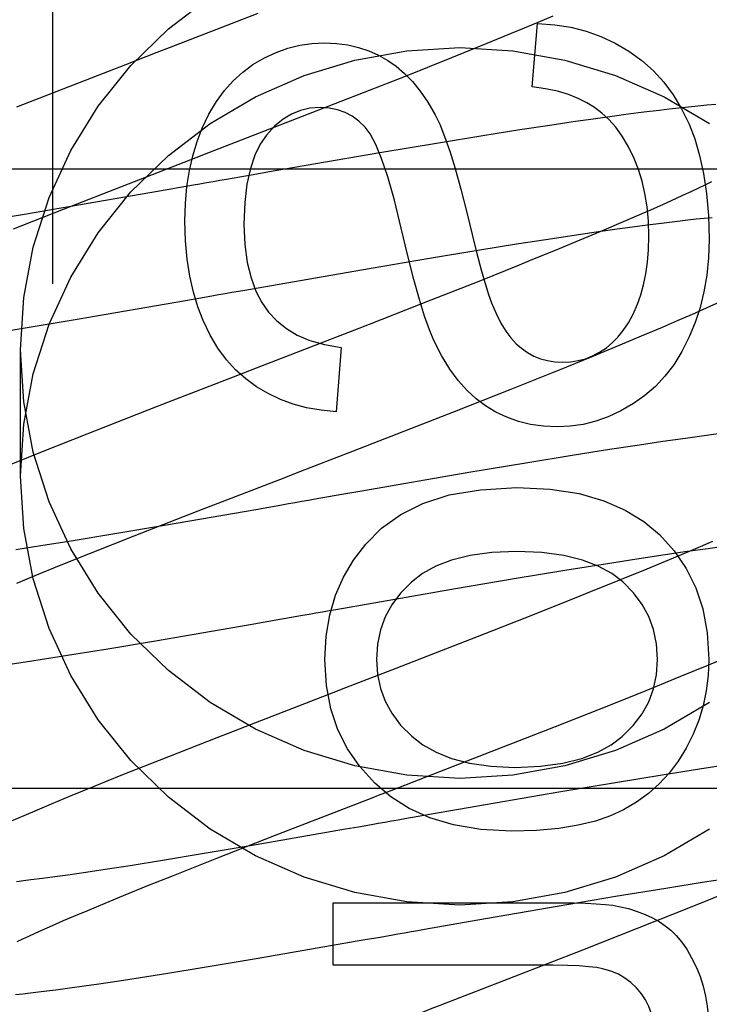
# Model space of a CAD drawing. Header units: inches. Extents: x 0 to 200, y 0 to 129.
# Tile 44 of 118: x 99.098 to 99.221, y 48.195 to 48.37. Entities that reach past the tile are written whole.
import ezdxf

# ---------------------------------------------------------------- set-up
doc = ezdxf.new("R2010")
doc.units = ezdxf.units.IN
doc.header["$LTSCALE"] = 11
doc.header["$MEASUREMENT"] = 0
doc.linetypes.add('HIDDEN', pattern=[0.2, 0.1, -0.1])
doc.layers.add('DEFAULT_2', color=8, linetype='HIDDEN')

msp = doc.modelspace()

# ---------------------------------------------------------------- linework, layer by layer
at = {"layer": 'DEFAULT_2', "color": 8, "linetype": 'HIDDEN'}
for p, q in [((99.10398650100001, 48.9281920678), (99.10398650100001, 48.3233881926)), ((99.1890673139, 48.3693962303), (99.1928801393, 48.3709955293)), ((99.1841431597, 48.3673600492), (99.1890673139, 48.3693962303)), ((99.1891064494, 48.3583972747), (99.1900887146, 48.36963191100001)), ((99.1811111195, 48.3661202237), (99.1841431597, 48.3673600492)), ((99.17489170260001, 48.363604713), (99.1811111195, 48.3661202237)), ((99.1224813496, 48.3644687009), (99.1169230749, 48.3623193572)), ((99.1663258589, 48.3601889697), (99.17489170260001, 48.363604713)), ((99.1169230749, 48.3623193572), (99.09758424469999, 48.3547981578)), ((99.1541830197, 48.3554161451), (99.1663258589, 48.3601889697)), ((99.13173412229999, 48.3467070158), (99.1541830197, 48.3554161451)), ((99.21685580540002, 48.3547826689), (99.21516255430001, 48.3546011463)), ((99.21851341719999, 48.3549511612), (99.21685580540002, 48.3547826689)), ((99.2201299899, 48.35510571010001), (99.21851341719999, 48.3549511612)), ((99.2217065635, 48.3552460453), (99.2201299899, 48.35510571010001)), ((99.20332351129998, 48.3531305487), (99.20039244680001, 48.3527251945)), ((99.2061824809, 48.3535123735), (99.20332351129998, 48.3531305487)), ((99.2089670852, 48.3538696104), (99.2061824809, 48.3535123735)), ((99.2116748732, 48.3542011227), (99.2089670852, 48.3538696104)), ((99.2134359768, 48.35440722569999), (99.2116748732, 48.3542011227)), ((99.21516255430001, 48.3546011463), (99.2134359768, 48.35440722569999)), ((99.1922471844, 48.3515377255), (99.18693534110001, 48.3507241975)), ((99.1963773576, 48.3521500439), (99.1922471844, 48.3515377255)), ((99.20039244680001, 48.3527251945), (99.1963773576, 48.3521500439)), ((99.1803663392, 48.3496846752), (99.17247534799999, 48.3483969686)), ((99.18693534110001, 48.3507241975), (99.1803663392, 48.3496846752)), ((99.17247534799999, 48.3483969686), (99.16205497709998, 48.3466473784)), ((99.16205497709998, 48.3466473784), (99.1431344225, 48.3433802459)), ((99.25378650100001, 48.343788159), (98.75378650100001, 48.343788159)), ((99.1395778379, 48.3427586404), (99.1372115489, 48.3423444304)), ((99.1431344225, 48.3433802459), (99.1395778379, 48.3427586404)), ((99.10592549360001, 48.3366900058), (99.118535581, 48.3416004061)), ((99.1289825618, 48.3409023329), (99.12665259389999, 48.34049416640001)), ((99.1372115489, 48.3423444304), (99.1348507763, 48.3419308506)), ((99.21978929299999, 48.34094382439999), (99.21855318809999, 48.3403541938)), ((99.22097318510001, 48.341516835), (99.21978929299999, 48.34094382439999)), ((99.12433470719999, 48.34008846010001), (99.1085692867, 48.3373511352)), ((99.12665259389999, 48.34049416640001), (99.12433470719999, 48.34008846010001)), ((99.21592923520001, 48.33912764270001), (99.2145437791, 48.33849188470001)), ((99.2172660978, 48.3397485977), (99.21592923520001, 48.33912764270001)), ((99.21855318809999, 48.3403541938), (99.2172660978, 48.3397485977)), ((99.1085692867, 48.3373511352), (99.09901316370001, 48.33572872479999)), ((99.21237723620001, 48.3375117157), (99.2101083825, 48.3365012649)), ((99.2145437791, 48.33849188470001), (99.21237723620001, 48.3375117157)), ((99.09901316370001, 48.33572872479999), (99.0919914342, 48.3345677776)), ((99.09703975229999, 48.3331880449), (99.10592549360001, 48.3366900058)), ((99.20774149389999, 48.3354622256), (99.20528088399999, 48.3343962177)), ((99.2101083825, 48.3365012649), (99.20774149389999, 48.3354622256)), ((99.20528088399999, 48.3343962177), (99.2018618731, 48.3329356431)), ((99.20693117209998, 48.3335331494), (99.2095411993, 48.3338775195)), ((99.2095411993, 48.3338775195), (99.2120547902, 48.33419618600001)), ((99.2120547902, 48.33419618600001), (99.2144674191, 48.3344883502)), ((99.2144674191, 48.3344883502), (99.2167745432, 48.3347533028)), ((99.2167745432, 48.3347533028), (99.218251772, 48.3349145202)), ((99.218251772, 48.3349145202), (99.2196787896, 48.3350632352)), ((99.2196787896, 48.3350632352), (99.2210542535, 48.3351993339)), ((99.1915705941, 48.3313012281), (99.19660940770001, 48.3320653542)), ((99.19660940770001, 48.3320653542), (99.20049147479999, 48.3326346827)), ((99.2018618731, 48.3329356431), (99.1982945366, 48.3314335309)), ((99.20049147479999, 48.3326346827), (99.2042291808, 48.3331639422)), ((99.2042291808, 48.3331639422), (99.20693117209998, 48.3335331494)), ((99.17985765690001, 48.32943967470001), (99.18634455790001, 48.3304836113)), ((99.18634455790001, 48.3304836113), (99.1915705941, 48.3313012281)), ((99.1982945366, 48.3314335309), (99.1936431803, 48.329502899)), ((99.1709067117, 48.3279576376), (99.17985765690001, 48.32943967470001)), ((99.1936431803, 48.329502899), (99.1887976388, 48.3275195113)), ((99.1605309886, 48.3261952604), (99.1709067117, 48.3279576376)), ((99.1868098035, 48.3267128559), (99.1796555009, 48.323837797)), ((99.1887976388, 48.3275195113), (99.1868098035, 48.3267128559)), ((99.14523439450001, 48.3235425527), (99.1605309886, 48.3261952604)), ((99.1428706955, 48.3231292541), (99.14523439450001, 48.3235425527)), ((99.1796555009, 48.323837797), (99.171165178, 48.3204716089)), ((99.13814892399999, 48.3223023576), (99.1405083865, 48.3227157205)), ((99.1405083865, 48.3227157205), (99.1428706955, 48.3231292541)), ((99.1083821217, 48.3171267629), (99.12760529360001, 48.3204551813)), ((99.12760529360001, 48.3204551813), (99.1299341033, 48.3208627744)), ((99.1299341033, 48.3208627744), (99.132272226, 48.3212723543)), ((99.171165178, 48.3204716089), (99.16021660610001, 48.3161826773)), ((99.2200955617, 48.3191589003), (99.2225516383, 48.3202671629)), ((99.2149438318, 48.3168893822), (99.21755803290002, 48.3180325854)), ((99.21755803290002, 48.3180325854), (99.2200955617, 48.3191589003)), ((99.0987998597, 48.3155158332), (99.1083821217, 48.3171267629)), ((99.16021660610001, 48.3161826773), (99.1401232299, 48.3083931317)), ((99.21225359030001, 48.3157286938), (99.2149438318, 48.3168893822)), ((99.09271415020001, 48.3145221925), (99.0987998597, 48.3155158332)), ((99.2085537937, 48.3141549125), (99.21225359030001, 48.3157286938)), ((99.2047323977, 48.3125527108), (99.2085537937, 48.3141549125)), ((99.098286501, 48.2892107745), (99.098286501, 48.3117027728)), ((99.1552183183, 48.31210801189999), (99.1543588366, 48.3006892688)), ((99.19979732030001, 48.31051281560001), (99.2047323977, 48.3125527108)), ((99.1851946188, 48.3046196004), (99.19262552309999, 48.3075958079)), ((99.1753495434, 48.300729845), (99.1851946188, 48.3046196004)), ((99.12257287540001, 48.3015969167), (99.1100548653, 48.2967020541)), ((99.15740992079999, 48.2937402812), (99.1753495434, 48.300729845)), ((99.1100548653, 48.2967020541), (99.1021736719, 48.2935764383)), ((99.21229358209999, 48.295377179), (99.20815403, 48.2947640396)), ((99.2163169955, 48.2959528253), (99.21229358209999, 48.295377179)), ((99.21925385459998, 48.2963583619), (99.2163169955, 48.2959528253)), ((99.22211742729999, 48.2967400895), (99.21925385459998, 48.2963583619)), ((99.1021736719, 48.2935764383), (99.0965605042, 48.2913179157)), ((99.14730301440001, 48.28983008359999), (99.15740992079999, 48.2937402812)), ((99.2028292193, 48.2939490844), (99.1962431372, 48.2929073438)), ((99.20815403, 48.2947640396), (99.2028292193, 48.2939490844)), ((99.1962431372, 48.2929073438), (99.1883300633, 48.2916163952)), ((99.1883300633, 48.2916163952), (99.1778791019, 48.289861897)), ((99.1778791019, 48.289861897), (99.158900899, 48.2865848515)), ((99.158900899, 48.2865848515), (99.155333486, 48.2859613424)), ((99.152960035, 48.2855458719), (99.1505921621, 48.2851310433)), ((99.155333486, 48.2859613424), (99.152960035, 48.2855458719)), ((99.1184584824, 48.2786202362), (99.1298089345, 48.2830556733)), ((99.140045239, 48.2832832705), (99.1242376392, 48.2805389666)), ((99.1423697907, 48.2836901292), (99.140045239, 48.2832832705)), ((99.14470654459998, 48.2840994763), (99.1423697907, 48.2836901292)), ((99.1242376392, 48.2805389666), (99.11465988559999, 48.2789134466)), ((99.1076252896, 48.2777510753), (99.10193343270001, 48.2768387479)), ((99.11465988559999, 48.2789134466), (99.1076252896, 48.2777510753)), ((99.1107078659, 48.2755525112), (99.1184584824, 48.2786202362)), ((99.10193343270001, 48.2768387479), (99.0974566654, 48.27614487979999)), ((99.21769102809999, 48.27616076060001), (99.214126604, 48.2746596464)), ((99.2166193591, 48.2758920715), (99.2203484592, 48.2764183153)), ((99.2211071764, 48.277620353), (99.21769102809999, 48.27616076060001)), ((99.2203484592, 48.2764183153), (99.22304307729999, 48.2767850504)), ((99.10523388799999, 48.273356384), (99.1107078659, 48.2755525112)), ((99.2024921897, 48.2737490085), (99.20771295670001, 48.2745642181)), ((99.20771295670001, 48.2745642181), (99.2127445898, 48.27532544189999)), ((99.214126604, 48.2746596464), (99.2094786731, 48.2727301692)), ((99.2127445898, 48.27532544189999), (99.2166193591, 48.2758920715)), ((99.1009236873, 48.2716035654), (99.10523388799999, 48.273356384)), ((99.18591978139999, 48.2710358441), (99.1949079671, 48.2725275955)), ((99.1949079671, 48.2725275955), (99.2024921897, 48.2737490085)), ((99.2094786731, 48.2727301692), (99.2046366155, 48.27074796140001)), ((99.09765502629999, 48.2702564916), (99.1009236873, 48.2716035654)), ((99.17551094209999, 48.2692648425), (99.18591978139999, 48.2710358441)), ((99.1590007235, 48.2663974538), (99.17551094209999, 48.2692648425)), ((99.1975725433, 48.267896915), (99.18916344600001, 48.2645516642)), ((99.15427206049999, 48.265569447), (99.15663506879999, 48.2659833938)), ((99.15663506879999, 48.2659833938), (99.1590007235, 48.2663974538)), ((99.139076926, 48.2629095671), (99.1437101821, 48.2637189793)), ((99.1437101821, 48.2637189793), (99.14604335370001, 48.2641273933)), ((99.14604335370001, 48.2641273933), (99.14838566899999, 48.2645377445)), ((99.18916344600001, 48.2645516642), (99.17938492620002, 48.2607096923)), ((99.1222664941, 48.2600115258), (99.139076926, 48.2629095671)), ((99.17938492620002, 48.2607096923), (99.1649263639, 48.2550882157)), ((99.1077409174, 48.2576083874), (99.1138006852, 48.2585941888)), ((99.1138006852, 48.2585941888), (99.1222664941, 48.2600115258)), ((99.0991826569, 48.2562757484), (99.1029041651, 48.2568450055)), ((99.1029041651, 48.2568450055), (99.1077409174, 48.2576083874)), ((99.220461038, 48.2557356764), (99.2242873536, 48.25733960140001)), ((99.0956068, 48.2557471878), (99.0991826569, 48.2562757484)), ((99.1649263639, 48.2550882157), (99.1559866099, 48.2516300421)), ((99.2155198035, 48.2536936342), (99.220461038, 48.2557356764)), ((99.20938223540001, 48.2511947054), (99.2155198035, 48.2536936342)), ((99.2030486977, 48.2486508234), (99.20938223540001, 48.2511947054)), ((99.19325716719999, 48.24477084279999), (99.2030486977, 48.2486508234)), ((99.1775996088, 48.2386551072), (99.19325716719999, 48.24477084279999)), ((99.1331363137, 48.2427694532), (99.1229166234, 48.23875439)), ((99.1229166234, 48.23875439), (99.1161375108, 48.2360536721)), ((99.22412963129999, 48.2380006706), (99.21880406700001, 48.2371865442)), ((99.1161375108, 48.2360536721), (99.11151585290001, 48.2341876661)), ((99.2122159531, 48.2361454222), (99.2042987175, 48.23485466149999)), ((99.21880406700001, 48.2371865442), (99.2122159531, 48.2361454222)), ((99.11151585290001, 48.2341876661), (99.1070947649, 48.2323776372)), ((99.2042987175, 48.23485466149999), (99.19383990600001, 48.2330996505)), ((99.25378650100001, 48.233788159), (98.75378650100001, 48.233788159)), ((99.1070947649, 48.2323776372), (99.1037190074, 48.23097467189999)), ((99.19383990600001, 48.2330996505), (99.17603354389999, 48.2300278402)), ((99.1037190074, 48.23097467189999), (99.1012687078, 48.2299423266)), ((99.0988891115, 48.22892622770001), (99.0966192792, 48.22794222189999)), ((99.1012687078, 48.2299423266), (99.0988891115, 48.22892622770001)), ((99.16889341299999, 48.228779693), (99.1665223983, 48.2283643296)), ((99.1712699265, 48.2291956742), (99.16889341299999, 48.228779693)), ((99.17603354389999, 48.2300278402), (99.1712699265, 48.2291956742)), ((99.1606286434, 48.2273313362), (99.15828852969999, 48.2269213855)), ((99.1331269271, 48.2213872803), (99.14335790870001, 48.2253923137)), ((99.1559605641, 48.2265139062), (99.1401280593, 48.2237649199)), ((99.15828852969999, 48.2269213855), (99.1559605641, 48.2265139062)), ((99.1401280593, 48.2237649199), (99.130533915, 48.2221362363)), ((99.130533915, 48.2221362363), (99.1234867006, 48.2209714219)), ((99.1177844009, 48.2200570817), (99.1132993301, 48.2193616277)), ((99.1234867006, 48.2209714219), (99.1177844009, 48.2200570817)), ((99.1254390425, 48.2183384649), (99.1331269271, 48.2213872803)), ((99.106682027, 48.2183877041), (99.10439216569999, 48.2180696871)), ((99.1099008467, 48.2188524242), (99.106682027, 48.2183877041)), ((99.1132993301, 48.2193616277), (99.1099008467, 48.2188524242)), ((99.1209011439, 48.2165153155), (99.1254390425, 48.2183384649)), ((99.0988429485, 48.21735603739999), (99.09758945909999, 48.2172091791)), ((99.1001512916, 48.217515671), (99.0988429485, 48.21735603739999)), ((99.1022137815, 48.2177787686), (99.1001512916, 48.217515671)), ((99.10439216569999, 48.2180696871), (99.1022137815, 48.2177787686)), ((99.1165942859, 48.21476317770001), (99.1209011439, 48.2165153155)), ((99.2128512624, 48.2160870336), (99.2193012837, 48.2171186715)), ((99.2193012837, 48.2171186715), (99.2244895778, 48.2179242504)), ((99.11332908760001, 48.2134169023), (99.1165942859, 48.21476317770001)), ((99.2039351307, 48.2146176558), (99.2128512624, 48.2160870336)), ((99.224985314, 48.2158219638), (99.22012102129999, 48.2138322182)), ((99.1102351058, 48.21212340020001), (99.11332908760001, 48.2134169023)), ((99.15380631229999, 48.2134518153), (99.1942019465, 48.2134518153)), ((99.15380631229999, 48.2024013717), (99.15380631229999, 48.2134518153)), ((99.19357970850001, 48.2128644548), (99.2039351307, 48.2146176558)), ((99.22012102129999, 48.2138322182), (99.214058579, 48.2113845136)), ((99.1080330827, 48.2111899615), (99.1102351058, 48.21212340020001)), ((99.1794618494, 48.21042213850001), (99.19357970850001, 48.2128644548)), ((99.214058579, 48.2113845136), (99.20778724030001, 48.208882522)), ((99.1039521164, 48.2094241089), (99.1059373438, 48.210289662)), ((99.1059373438, 48.210289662), (99.1080330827, 48.2111899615)), ((99.1723596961, 48.2091806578), (99.1747263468, 48.2095949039)), ((99.1747263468, 48.2095949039), (99.1794618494, 48.21042213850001)), ((99.09977313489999, 48.2075494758), (99.10090033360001, 48.208063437)), ((99.10090033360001, 48.208063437), (99.1020815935, 48.2085950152)), ((99.1020815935, 48.2085950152), (99.1039521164, 48.2094241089)), ((99.16176405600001, 48.2073239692), (99.1641071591, 48.20773445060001)), ((99.1699957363, 48.2087665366), (99.1723596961, 48.2091806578)), ((99.20778724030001, 48.208882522), (99.198073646, 48.2050527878)), ((99.0976855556, 48.2065768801), (99.09870116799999, 48.2070537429)), ((99.09870116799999, 48.2070537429), (99.09977313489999, 48.2075494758)), ((99.14016005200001, 48.203577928), (99.15943014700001, 48.2069154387)), ((99.15943014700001, 48.2069154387), (99.16176405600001, 48.2073239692)), ((99.198073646, 48.2050527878), (99.1858764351, 48.2002973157)), ((99.13055151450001, 48.2019616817), (99.14016005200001, 48.203577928)), ((99.11957204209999, 48.2001904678), (99.12444825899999, 48.2009644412)), ((99.12444825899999, 48.2009644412), (99.13055151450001, 48.2019616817)), ((99.1899659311, 48.2024013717), (99.15380631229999, 48.2024013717)), ((99.10959201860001, 48.1986972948), (99.1122039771, 48.1990734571)), ((99.1122039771, 48.1990734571), (99.11581871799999, 48.19961231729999)), ((99.11581871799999, 48.19961231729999), (99.11957204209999, 48.2001904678)), ((99.0974248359, 48.1971677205), (99.09870010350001, 48.1973041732)), ((99.09870010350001, 48.1973041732), (99.1000533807, 48.1974567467)), ((99.1000533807, 48.1974567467), (99.1014854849, 48.1976259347)), ((99.1014854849, 48.1976259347), (99.10299591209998, 48.197812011)), ((99.10299591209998, 48.197812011), (99.10457608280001, 48.1980141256)), ((99.10457608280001, 48.1980141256), (99.1070464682, 48.1983434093)), ((99.1070464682, 48.1983434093), (99.10959201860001, 48.1986972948))]:
    msp.add_line(p, q, dxfattribs=at)
for points in [[(99.098286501, 48.3117027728), (99.0988696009, 48.3209475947), (99.1005530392, 48.32992762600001), (99.10336103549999, 48.3387052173), (99.107220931, 48.347093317), (99.1120988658, 48.3549597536), (99.1179026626, 48.3622022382), (99.12456704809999, 48.3687003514), (99.13197745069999, 48.374376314)], [(99.1404206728, 48.371415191), (99.1247170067, 48.3653329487), (99.1224813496, 48.3644687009)], [(99.1900887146, 48.36963191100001), (99.1931216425, 48.3694271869), (99.196005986, 48.36897820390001), (99.1987268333, 48.3682861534), (99.2013289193, 48.3673474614), (99.2038569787, 48.3661585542), (99.20629609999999, 48.3647206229)], [(99.098286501, 48.2892107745), (99.0988696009, 48.2984555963), (99.1005530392, 48.3074356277), (99.10336103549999, 48.3162132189), (99.107220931, 48.3246013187), (99.1120988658, 48.33246775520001), (99.1179026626, 48.3397102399), (99.12456704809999, 48.346208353), (99.13197745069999, 48.3518843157), (99.14004097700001, 48.3566364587), (99.1486273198, 48.3604160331), (99.157621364, 48.3631460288), (99.1668846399, 48.3648095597), (99.176286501, 48.3653587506), (99.18568836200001, 48.3648095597), (99.1949516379, 48.3631460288), (99.20394568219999, 48.3604160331), (99.2125320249, 48.3566364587), (99.2205955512, 48.3518843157)], [(99.1395634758, 48.3623263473), (99.1416177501, 48.36353538), (99.14368491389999, 48.3645122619), (99.1457531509, 48.36525101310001), (99.14785791, 48.3657695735), (99.1500346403, 48.3660858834), (99.1522715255, 48.3661939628)], [(99.1522715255, 48.3661939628), (99.15441189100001, 48.3660925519), (99.15643265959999, 48.36582245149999), (99.1583221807, 48.3653831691), (99.1601154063, 48.3647761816), (99.1618472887, 48.3640029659), (99.16350617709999, 48.3630630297)], [(99.20629609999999, 48.3647206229), (99.2085814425, 48.363060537), (99.2106547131, 48.3612188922), (99.21250646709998, 48.359212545), (99.2141650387, 48.3569909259), (99.2156587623, 48.3545034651), (99.21697819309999, 48.3517670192)], [(99.1305541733, 48.3510238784), (99.1317542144, 48.3535489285), (99.1330717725, 48.3557991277), (99.13450395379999, 48.357757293), (99.13605943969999, 48.3594749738), (99.1377469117, 48.3610037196), (99.1395634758, 48.3623263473)], [(99.16350617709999, 48.3630630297), (99.1649931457, 48.3620348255), (99.1664496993, 48.3607853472), (99.1678810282, 48.3593228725), (99.1692715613, 48.3576225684), (99.1706057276, 48.3556596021), (99.17188871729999, 48.3534422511)], [(99.2002183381, 48.3547137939), (99.19884113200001, 48.3555712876), (99.1972826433, 48.356337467), (99.19555096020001, 48.3570180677), (99.19362181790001, 48.3575958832), (99.1914709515, 48.358053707), (99.1891064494, 48.3583972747)], [(99.1514734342, 48.3547137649), (99.14968780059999, 48.35458092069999), (99.14799700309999, 48.3541902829), (99.1464150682, 48.3535573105), (99.1448999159, 48.3526356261), (99.14340946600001, 48.35137885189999), (99.1419577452, 48.34980244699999)], [(99.15946964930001, 48.35122823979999), (99.15835006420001, 48.3523047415), (99.1571614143, 48.3531774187), (99.15591887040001, 48.3538410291), (99.1545769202, 48.3543113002), (99.15309005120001, 48.3546039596), (99.1514734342, 48.3547137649)], [(99.2072282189, 48.3456327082), (99.2061983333, 48.3477427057), (99.2051106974, 48.349601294), (99.2039630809, 48.3511964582), (99.2027621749, 48.352564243), (99.20151467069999, 48.3537406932), (99.2002183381, 48.3547137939)], [(99.17188871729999, 48.3534422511), (99.1727131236, 48.3517314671), (99.1735823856, 48.3495672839), (99.1744963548, 48.3469699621), (99.1754554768, 48.3438787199), (99.1764601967, 48.3402327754), (99.17751036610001, 48.3360523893)], [(99.1659004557, 48.3332881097), (99.1646677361, 48.3382869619), (99.1635012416, 48.3424306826), (99.1624027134, 48.3456708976), (99.1613669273, 48.3481527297), (99.16038865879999, 48.35002130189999), (99.15946964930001, 48.35122823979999)], [(99.21697819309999, 48.3517670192), (99.2179836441, 48.3491429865), (99.2188358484, 48.3462150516), (99.2195456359, 48.3429958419), (99.2200805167, 48.3394474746), (99.22040800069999, 48.3355320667), (99.22053891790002, 48.3312622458)], [(99.1274693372, 48.3345160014), (99.1275756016, 48.337694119), (99.1278510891, 48.34069312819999), (99.1283014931, 48.3435051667), (99.1289097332, 48.3461538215), (99.1296587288, 48.34866267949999), (99.1305541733, 48.3510238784)], [(99.1419577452, 48.34980244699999), (99.1408557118, 48.3482258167), (99.1399120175, 48.3462543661), (99.1391112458, 48.3439128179), (99.138499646, 48.34112700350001), (99.1381234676, 48.33782275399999), (99.1379672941, 48.3340247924)], [(99.118535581, 48.3416004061), (99.12950682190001, 48.3458459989), (99.13173412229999, 48.3467070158)], [(99.20985678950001, 48.331814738), (99.20976808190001, 48.3345229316), (99.2095341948, 48.3370624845), (99.2091500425, 48.3394272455), (99.2086308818, 48.3416356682), (99.2079919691, 48.3437062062), (99.2072282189, 48.3456327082)], [(99.1348507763, 48.3419308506), (99.133672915, 48.3417244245), (99.1324969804, 48.3415183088), (99.13132315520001, 48.3413125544), (99.13015162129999, 48.3411072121), (99.1289825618, 48.3409023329)], [(99.17751036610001, 48.3360523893), (99.17844832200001, 48.3321825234), (99.17930330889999, 48.3287931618), (99.1800757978, 48.3258845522), (99.1807643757, 48.32345595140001), (99.1813676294, 48.3215066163), (99.1818860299, 48.3200367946)], [(99.1307230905, 48.3168965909), (99.12979155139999, 48.3193198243), (99.12900720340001, 48.3219397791), (99.1283620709, 48.32474838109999), (99.1278800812, 48.3277698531), (99.1275851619, 48.331028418), (99.1274693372, 48.3345160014)], [(99.1379672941, 48.3340247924), (99.1381374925, 48.3303892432), (99.13854892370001, 48.32718637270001), (99.1392179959, 48.3244359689), (99.1400954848, 48.3220786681), (99.14113216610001, 48.3200551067), (99.14234444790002, 48.3183850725)], [(99.1716628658, 48.3133597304), (99.1708821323, 48.3152247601), (99.1700332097, 48.3176453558), (99.1691195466, 48.3205962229), (99.1681307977, 48.3241532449), (99.16705661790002, 48.3283923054), (99.1659004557, 48.3332881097)], [(99.2078204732, 48.3197859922), (99.20841059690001, 48.3214511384), (99.20890499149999, 48.32324709), (99.2093079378, 48.32516911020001), (99.20960659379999, 48.3272314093), (99.2097881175, 48.3294481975), (99.20985678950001, 48.331814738)], [(99.22053891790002, 48.3312622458), (99.22042362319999, 48.3280224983), (99.2201154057, 48.3249344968), (99.21961047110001, 48.3220069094), (99.2189202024, 48.319213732), (99.21805598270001, 48.3165289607), (99.21701401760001, 48.3139612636)], [(99.132272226, 48.3212723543), (99.1334443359, 48.32147776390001), (99.13461823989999, 48.3216835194), (99.1357937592, 48.32188957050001), (99.1369707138, 48.3220958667), (99.13814892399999, 48.3223023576)], [(99.1818860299, 48.3200367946), (99.18270823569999, 48.3181121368), (99.18355995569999, 48.3164274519), (99.1844439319, 48.3149918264), (99.185351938, 48.3137780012), (99.18627574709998, 48.31275871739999), (99.1872181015, 48.3119430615)], [(99.2023056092, 48.3120466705), (99.2033507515, 48.3128946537), (99.2043486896, 48.3139103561), (99.2053024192, 48.3150853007), (99.20620295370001, 48.3164449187), (99.2070413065, 48.3180146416), (99.2078204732, 48.3197859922)], [(99.14234444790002, 48.3183850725), (99.143796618, 48.3168233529), (99.14549967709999, 48.315461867), (99.1474287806, 48.3142950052), (99.1496584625, 48.31333959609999), (99.1522632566, 48.31261246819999), (99.1552183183, 48.31210801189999)], [(99.14019152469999, 48.3051308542), (99.13827074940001, 48.30652528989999), (99.1364905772, 48.3081287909), (99.13485430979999, 48.309924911), (99.13335204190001, 48.3119629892), (99.13197386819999, 48.3142923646), (99.1307230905, 48.3168965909)], [(99.1808328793, 48.301753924), (99.1791799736, 48.30298049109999), (99.1775722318, 48.30447477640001), (99.1760052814, 48.30622236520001), (99.17449224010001, 48.3082665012), (99.1730462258, 48.3106504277), (99.1716628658, 48.3133597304)], [(99.21701401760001, 48.3139612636), (99.2156984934, 48.3113634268), (99.21425573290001, 48.3090331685), (99.21269015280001, 48.30698704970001), (99.2109885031, 48.3051753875), (99.2091375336, 48.3035484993), (99.20714166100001, 48.302122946)], [(99.2205955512, 48.2490292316), (99.2125320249, 48.24427708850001), (99.20394568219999, 48.2404975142), (99.1949516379, 48.23776751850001), (99.18568836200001, 48.2361039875), (99.176286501, 48.2355547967), (99.1668846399, 48.2361039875), (99.157621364, 48.23776751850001), (99.1486273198, 48.2404975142), (99.14004097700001, 48.24427708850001), (99.13197745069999, 48.2490292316), (99.12456704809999, 48.2547051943), (99.1179026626, 48.2612033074), (99.1120988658, 48.2684457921), (99.107220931, 48.2763122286), (99.10336103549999, 48.2847003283), (99.1005530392, 48.2934779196), (99.0988696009, 48.3024579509), (99.098286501, 48.3117027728)], [(99.1872181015, 48.3119430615), (99.1882988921, 48.3111925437), (99.18942905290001, 48.31057818), (99.19060065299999, 48.31010084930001), (99.19183748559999, 48.3097579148), (99.1931633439, 48.3095467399), (99.19457029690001, 48.3094682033)], [(99.19457029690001, 48.3094682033), (99.19596521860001, 48.30954205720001), (99.197308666, 48.30975388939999), (99.19859202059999, 48.3100995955), (99.19984113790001, 48.3105914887), (99.2010818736, 48.3112418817), (99.2023056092, 48.3120466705)], [(99.19262552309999, 48.3075958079), (99.1936671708, 48.3080164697), (99.19979732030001, 48.31051281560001)], [(99.1401232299, 48.3083931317), (99.13789665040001, 48.3075323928), (99.12257287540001, 48.3015969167)], [(99.1543588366, 48.3006892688), (99.1516437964, 48.3009382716), (99.14908486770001, 48.3013843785), (99.1466957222, 48.3020281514), (99.14443534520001, 48.3028679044), (99.14226272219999, 48.3039019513), (99.14019152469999, 48.3051308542)], [(99.1935880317, 48.2979880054), (99.1911503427, 48.2981106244), (99.18884635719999, 48.29843756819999), (99.1866844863, 48.2989710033), (99.1846394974, 48.29970442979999), (99.1826861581, 48.3006313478), (99.1808328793, 48.301753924)], [(99.20714166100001, 48.302122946), (99.20488678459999, 48.3008187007), (99.20263952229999, 48.29976850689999), (99.2004085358, 48.2989798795), (99.1981678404, 48.2984302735), (99.19589145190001, 48.2980971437), (99.1935880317, 48.2979880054)], [(99.2205955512, 48.2265372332), (99.2125320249, 48.22178509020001), (99.20394568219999, 48.2180055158), (99.1949516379, 48.2152755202), (99.18568836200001, 48.2136119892), (99.176286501, 48.2130627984), (99.1668846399, 48.2136119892), (99.157621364, 48.2152755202), (99.1486273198, 48.2180055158), (99.14004097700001, 48.22178509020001), (99.13197745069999, 48.2265372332), (99.12456704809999, 48.2322131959), (99.1179026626, 48.2387113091), (99.1120988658, 48.2459537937), (99.107220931, 48.2538202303), (99.10336103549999, 48.26220833), (99.1005530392, 48.2709859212), (99.0988696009, 48.2799659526), (99.098286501, 48.2892107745)], [(99.1298089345, 48.2830556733), (99.1450736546, 48.28896826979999), (99.14730301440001, 48.28983008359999)], [(99.15958851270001, 48.27716647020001), (99.162401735, 48.2800055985), (99.16580780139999, 48.2824071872), (99.1697414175, 48.2843958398), (99.1743984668, 48.285897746), (99.1799748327, 48.2868390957), (99.1864052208, 48.2872444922)], [(99.1864052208, 48.2872444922), (99.19229557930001, 48.286914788), (99.19746295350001, 48.2861331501), (99.2018566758, 48.28487695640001), (99.2056287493, 48.28321407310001), (99.20893117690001, 48.2812123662), (99.21171329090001, 48.2788492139)], [(99.1505921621, 48.2851310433), (99.14941077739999, 48.28492399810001), (99.14823133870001, 48.2847172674), (99.14705403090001, 48.2845109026), (99.14587903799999, 48.2843049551), (99.14470654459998, 48.2840994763)], [(99.21171329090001, 48.2788492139), (99.2143285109, 48.27597284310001), (99.2164816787, 48.2728169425), (99.2181725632, 48.2694269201), (99.2194018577, 48.265666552), (99.2201702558, 48.2613996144), (99.22047752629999, 48.2566715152)], [(99.1523329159, 48.2566715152), (99.1525804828, 48.2608142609), (99.15321204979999, 48.2646299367), (99.1542269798, 48.2680845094), (99.1556271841, 48.2712800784), (99.1574145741, 48.2743187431), (99.15958851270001, 48.27716647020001)], [(99.1864052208, 48.2758870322), (99.1819782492, 48.2756779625), (99.1781045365, 48.2751674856), (99.1748130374, 48.2743359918), (99.17201688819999, 48.2732423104), (99.1696292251, 48.27194527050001), (99.1676790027, 48.2704252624)], [(99.2052062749, 48.2704405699), (99.20325017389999, 48.2719528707), (99.20085200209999, 48.2732447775), (99.198038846, 48.2743363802), (99.1947294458, 48.2751674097), (99.19084254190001, 48.2756775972), (99.1864052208, 48.2758870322)], [(99.2046366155, 48.27074796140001), (99.1986000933, 48.26830902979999), (99.1975725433, 48.267896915)], [(99.1676790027, 48.2704252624), (99.1657568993, 48.26847211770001), (99.164202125, 48.2664103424), (99.16302568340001, 48.2642652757), (99.1621945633, 48.2619609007), (99.1616757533, 48.2594212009), (99.1614802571, 48.2566715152)], [(99.2113915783, 48.2566715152), (99.2111968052, 48.259448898), (99.21067944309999, 48.2620048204), (99.2098506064, 48.2643126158), (99.208676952, 48.2664522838), (99.2071251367, 48.268503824), (99.2052062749, 48.2704405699)], [(99.14838566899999, 48.2645377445), (99.1495598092, 48.26474352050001), (99.1507356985, 48.26494962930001), (99.1519131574, 48.2651560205), (99.153092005, 48.2653626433), (99.15427206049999, 48.265569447)], [(99.161188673, 48.2347091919), (99.1585215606, 48.2376451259), (99.1563351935, 48.24082427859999), (99.15463358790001, 48.24420299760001), (99.1534046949, 48.2479122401), (99.1526364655, 48.2520829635), (99.1523329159, 48.2566715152)], [(99.1614802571, 48.2566715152), (99.1616690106, 48.2540066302), (99.1621846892, 48.25152559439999), (99.16301319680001, 48.2492532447), (99.1641968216, 48.2471150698), (99.165777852, 48.2450365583), (99.1677421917, 48.24304254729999)], [(99.20511439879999, 48.24299852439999), (99.2070785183, 48.244976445), (99.2086607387, 48.2470457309), (99.209847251, 48.2491791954), (99.2106794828, 48.25145839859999), (99.2111988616, 48.2539649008), (99.2113915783, 48.2566715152)], [(99.22047752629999, 48.2566715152), (99.2203570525, 48.2538300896), (99.2200185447, 48.25108461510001), (99.2194618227, 48.2484417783), (99.2186874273, 48.2458815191), (99.2176958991, 48.2433837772), (99.216487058, 48.2409552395)], [(99.1559866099, 48.2516300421), (99.1537606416, 48.2507695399), (99.1331363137, 48.2427694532)], [(99.1677421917, 48.24304254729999), (99.169711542, 48.241503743), (99.17208246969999, 48.240192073), (99.1748265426, 48.2390887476), (99.1780290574, 48.2382501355), (99.18177531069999, 48.2377326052), (99.1860368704, 48.2375173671)], [(99.1860368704, 48.2375173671), (99.19059109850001, 48.2377351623), (99.1945632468, 48.2382547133), (99.19792310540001, 48.23909801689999), (99.2007613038, 48.2401990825), (99.2031684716, 48.2414919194), (99.20511439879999, 48.24299852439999)], [(99.216487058, 48.2409552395), (99.21504518, 48.2386178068), (99.21344347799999, 48.23649221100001), (99.2116897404, 48.23458732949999), (99.2097606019, 48.2328765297), (99.2076326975, 48.2313331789), (99.2053138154, 48.2299661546)], [(99.14335790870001, 48.2253923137), (99.1607440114, 48.2321305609), (99.1618582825, 48.23256131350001), (99.16297470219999, 48.2329928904), (99.1640930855, 48.23342524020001), (99.1775996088, 48.2386551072)], [(99.18548434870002, 48.2261599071), (99.180007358, 48.22649725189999), (99.17515330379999, 48.2272891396), (99.1709707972, 48.2285538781), (99.16731400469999, 48.23023654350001), (99.16403709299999, 48.2322822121), (99.161188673, 48.2347091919)], [(99.2053138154, 48.2299661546), (99.203032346, 48.2288976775), (99.20035982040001, 48.2279895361), (99.19731341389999, 48.2272292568), (99.1938416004, 48.22665426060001), (99.1898928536, 48.2263019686), (99.18548434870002, 48.2261599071)], [(99.1665223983, 48.2283643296), (99.16533941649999, 48.22815700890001), (99.16415836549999, 48.2279499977), (99.16297943, 48.2277433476), (99.1618027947, 48.22753711), (99.1606286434, 48.2273313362)], [(99.1942019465, 48.2134518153), (99.19656913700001, 48.2134342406), (99.1986694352, 48.2133818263), (99.2004951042, 48.2132944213), (99.20206935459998, 48.21317247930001), (99.20341539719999, 48.2130164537), (99.204525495, 48.21282619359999)], [(99.204525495, 48.21282619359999), (99.20620949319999, 48.212419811), (99.20776453, 48.2119433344), (99.2091876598, 48.2113927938), (99.2104877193, 48.210780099), (99.2116735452, 48.2101171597), (99.21274219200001, 48.2094000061)], [(99.1641071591, 48.20773445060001), (99.16528171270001, 48.2079402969), (99.1664580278, 48.20814647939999), (99.1676359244, 48.20835294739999), (99.1688152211, 48.2085596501), (99.1699957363, 48.2087665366)], [(99.21274219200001, 48.2094000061), (99.21373438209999, 48.2086077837), (99.214701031, 48.2076432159), (99.2156449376, 48.2065119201), (99.216557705, 48.2051970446), (99.2174309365, 48.203681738), (99.2182674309, 48.2019716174)], [(99.20163597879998, 48.2017492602), (99.200588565, 48.20194742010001), (99.1991956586, 48.20211000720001), (99.197469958, 48.2022372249), (99.1953733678, 48.2023284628), (99.1928677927, 48.2023831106), (99.1899659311, 48.2024013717)], [(99.208520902, 48.1973166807), (99.20763617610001, 48.19837775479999), (99.20665858, 48.1993050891), (99.2055995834, 48.2000941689), (99.20442477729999, 48.2007585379), (99.2030997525, 48.2013117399), (99.20163597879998, 48.2017492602)], [(99.2182674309, 48.2019716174), (99.21892443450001, 48.2003447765), (99.21946805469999, 48.1986529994), (99.2199002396, 48.1969006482), (99.2202151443, 48.1950746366), (99.22040692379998, 48.1931618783), (99.22047752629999, 48.1911667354)], [(99.1858764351, 48.2002973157), (99.17243429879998, 48.1950928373), (99.1713172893, 48.1946610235), (99.1702016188, 48.1942297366), (99.16908746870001, 48.1937990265), (99.1463558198, 48.1849729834)], [(99.21096183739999, 48.1889565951), (99.2108760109, 48.19070538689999), (99.2106561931, 48.192305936), (99.2102971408, 48.1937525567), (99.2098145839, 48.1950623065), (99.20922425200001, 48.19625224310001), (99.208520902, 48.1973166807)]]:
    msp.add_lwpolyline(points, dxfattribs=at)

doc.saveas('drawing.dxf')
